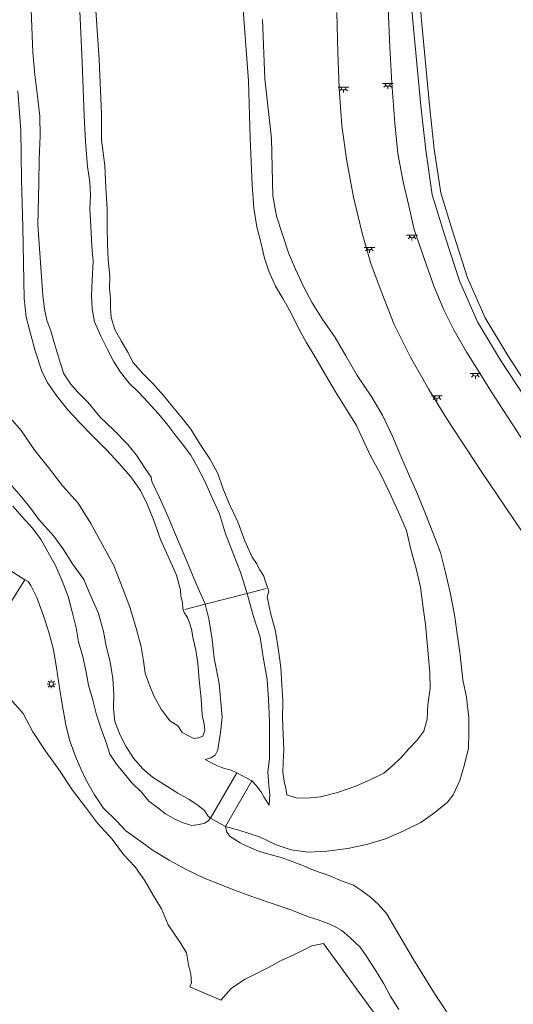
# Model space of a CAD drawing. Header units: metres. Extents: x 187482 to 189800, y 333582 to 335019.
# Tile 187 of 256: x 189168 to 189197, y 334222 to 334280. Entities that reach past the tile are written whole.
import ezdxf

# ---------------------------------------------------------------- set-up
doc = ezdxf.new("R2010")
doc.units = ezdxf.units.M
doc.layers.get('0').update_dxf_attribs({"color": 252, "lineweight": 18})
for name, color, linetype, lineweight in [('B-WE-GR-BEPLANTING_CULTUUR_HEESTERS-GV', 252, 'Continuous', 18), ('B-WE-GR-HAAG-G', 252, 'GR-HAAG1-SO', 18), ('B-WE-IE-MEUBILAIR-S', 252, 'Continuous', 18), ('B-WE-IE-TERREINAFSCHEIDING_KUNSTMATIG_HEKWERK-G', 252, 'IE-TERREINAFSCHEIDING_KUNSTMATIG-SO', 18), ('B-WE-IE-TERREINAFSCHEIDING_KUNSTMATIG_MUUR-G', 252, 'IE-TERREINAFSCHEIDING_KUNSTMATIG-SO', 18), ('B-WE-KW-KUNSTWERK_DUIKER-G', 252, 'Continuous', 18), ('B-WE-OG-TERREIN_ERF-GV', 252, 'Continuous', 18), ('B-WE-OG-TERREIN_OEVER-GV', 252, 'Continuous', 18), ('B-WE-OG-WATER_GREPPEL-GV', 252, 'Continuous', 18), ('B-WE-OG-WEG-GV', 252, 'Continuous', 18), ('B-WE-VH-GESLOTENVERHARDING_ASFALT-GV', 252, 'Continuous', 18), ('B-WE-VH-HALFVERHARDING_PUIN-GV', 252, 'Continuous', 18), ('B-WE-VH-OPENVERHARDING_BETONELEMENT-GV', 252, 'Continuous', 18), ('B-WE-VH-OPENVERHARDING_STRAATBAKSTEEN-GV', 252, 'Continuous', 18)]:
    doc.layers.add(name, color=color, linetype=linetype, lineweight=lineweight)
doc.linetypes.add('GR-HAAG1-SO', pattern='A,6,[176,NLCS.SHX,S=0.125,R=0,X=0,Y=0],-2', length=8)
doc.linetypes.add('IE-TERREINAFSCHEIDING_KUNSTMATIG-SO', pattern='A,4,[82,NLCS.SHX,S=0.75,R=90,X=0,Y=0],4,-2', length=10)

# ---------------------------------------------------------------- blocks, each defined once
blk = doc.blocks.new('SIE-MEUBILAIR_PAAL_LICHTMAST-SO')
for points in [[(-0.62, 0), (-1, 0)], [(-0.71, 0.71), (-0.44, 0.44)], [(0, 1), (0, 0.62)], [(0.44, 0.44), (0.71, 0.71)], [(1, 0), (0.62, 0)], [(-0.71, -0.71), (-0.44, -0.44)], [(0, -0.62), (0, -1)], [(0.44, -0.44), (0.71, -0.71)]]:
    blk.add_lwpolyline(points)
blk.add_circle((0, 0), 0.5)
blk = doc.blocks.new('SIE-MEUBILAIR_LICHTPUNT-SO')
at = {"color": 0, "linetype": 'ByBlock', "lineweight": 18}
for points in [[(-0.62, 0), (-1.25, 0)], [(0.62, 0), (1.25, 0)], [(-0.46, -0.43), (-0.92, -0.85)], [(0, -0.62), (0, -1.25)], [(0.46, -0.43), (0.92, -0.85)]]:
    blk.add_lwpolyline(points, dxfattribs=at)
blk.add_lwpolyline([(0, 0), (0.62, 0, -1), (-0.62, 0)], format="xyb", close=True, dxfattribs=at)

msp = doc.modelspace()

# ---------------------------------------------------------------- linework, layer by layer
at = {"layer": 'B-WE-GR-BEPLANTING_CULTUUR_HEESTERS-GV', "flags": 128}
for points in [[(189188.638, 334326.029), (189188.88, 334320.873), (189189.149, 334315.736), (189189.376, 334310.591), (189189.616, 334305.378), (189189.89, 334300.305), (189190.133, 334295.065), (189190.493, 334289.916), (189190.874, 334284.771), (189191.177, 334279.739), (189191.67, 334274.576), (189191.956, 334271.986), (189192.335, 334269.389), (189193.107, 334266.879), (189193.924, 334264.373), (189194.985, 334261.974), (189196.314, 334259.742), (189197.74, 334257.57)], [(189198.155, 334257.849), (189196.738, 334260.007), (189195.43, 334262.204), (189194.392, 334264.552), (189193.584, 334267.03), (189192.824, 334269.499), (189192.452, 334272.05), (189192.167, 334274.627), (189191.676, 334279.778), (189191.373, 334284.804), (189190.992, 334289.952), (189190.632, 334295.094), (189190.389, 334300.33), (189190.115, 334305.403), (189189.875, 334310.614), (189189.648, 334315.76), (189189.379, 334320.898), (189189.137, 334326.054)]]:
    msp.add_lwpolyline(points, dxfattribs=at)
at = {"layer": 'B-WE-GR-HAAG-G', "ltscale": 0.2, "flags": 128}
for points in [[(189191.177, 334279.739), (189191.67, 334274.576)], [(189191.67, 334274.576), (189191.956, 334271.986)], [(189191.956, 334271.986), (189192.335, 334269.389)], [(189192.335, 334269.389), (189193.107, 334266.879)], [(189193.107, 334266.879), (189193.924, 334264.373)], [(189193.924, 334264.373), (189194.985, 334261.974)], [(189194.985, 334261.974), (189196.314, 334259.742)], [(189196.314, 334259.742), (189197.74, 334257.57)], [(189168.433, 334239.116), (189169.007, 334238.035)], [(189169.007, 334238.035), (189169.759, 334236.889)], [(189169.759, 334236.889), (189170.564, 334235.776)], [(189170.564, 334235.776), (189171.32, 334234.631)], [(189171.32, 334234.631), (189172.069, 334233.636)], [(189172.069, 334233.636), (189172.781, 334232.699)], [(189172.781, 334232.699), (189173.634, 334231.765)], [(189173.634, 334231.765), (189174.295, 334230.869)], [(189174.295, 334230.869), (189174.949, 334230.184)], [(189174.949, 334230.184), (189175.529, 334229.372)], [(189175.529, 334229.372), (189176.033, 334228.497)], [(189176.033, 334228.497), (189176.519, 334227.7)], [(189176.519, 334227.7), (189176.896, 334226.775)], [(189176.896, 334226.775), (189177.571, 334225.801)], [(189177.571, 334225.801), (189177.98, 334225.142)], [(189184.244, 334225.022), (189185.288, 334225.537)], [(189185.288, 334225.537), (189185.977, 334225.689)], [(189177.98, 334225.142), (189178.093, 334224.432)], [(189182.762, 334224.288), (189183.511, 334224.681)], [(189183.511, 334224.681), (189184.244, 334225.022)], [(189178.093, 334224.432), (189178.235, 334223.883)], [(189182.146, 334223.975), (189182.762, 334224.288)], [(189178.235, 334223.883), (189178.273, 334223.395)], [(189180.592, 334223.059), (189181.368, 334223.578)], [(189181.368, 334223.578), (189182.146, 334223.975)], [(189178.273, 334223.395), (189178.165, 334223.148)], [(189179.982, 334222.377), (189180.592, 334223.059)]]:
    msp.add_lwpolyline(points, dxfattribs=at)
at = {"layer": 'B-WE-IE-TERREINAFSCHEIDING_KUNSTMATIG_HEKWERK-G', "ltscale": 0.2, "flags": 128}
for points in [[(189191.676, 334279.778), (189192.167, 334274.627)], [(189192.167, 334274.627), (189192.452, 334272.05)], [(189192.452, 334272.05), (189192.824, 334269.499)], [(189192.824, 334269.499), (189193.584, 334267.03)], [(189193.584, 334267.03), (189194.392, 334264.552)], [(189194.392, 334264.552), (189195.43, 334262.204)], [(189195.43, 334262.204), (189196.738, 334260.007)], [(189196.738, 334260.007), (189198.155, 334257.849)]]:
    msp.add_lwpolyline(points, dxfattribs=at)
at = {"layer": 'B-WE-IE-TERREINAFSCHEIDING_KUNSTMATIG_MUUR-G', "ltscale": 0.2, "flags": 128}
msp.add_lwpolyline([(189178.165, 334223.148), (189179.982, 334222.377)], dxfattribs=at)
at = {"layer": 'B-WE-KW-KUNSTWERK_DUIKER-G', "flags": 128}
for points in [[(189181.518, 334246.117), (189179.058, 334245.489)], [(189182.637, 334246.403), (189181.518, 334246.117)], [(189179.058, 334245.489), (189177.884, 334245.189)]]:
    msp.add_lwpolyline(points, dxfattribs=at)
at = {"layer": 'B-WE-OG-TERREIN_ERF-GV', "flags": 128}
for points in [[(189189.137, 334326.054), (189189.379, 334320.898), (189189.648, 334315.76), (189189.875, 334310.614), (189190.115, 334305.403), (189190.389, 334300.33), (189190.632, 334295.094), (189190.992, 334289.952), (189191.373, 334284.804), (189191.676, 334279.778), (189192.167, 334274.627), (189192.452, 334272.05), (189192.824, 334269.499), (189193.584, 334267.03), (189194.392, 334264.552), (189195.43, 334262.204), (189196.738, 334260.007), (189198.155, 334257.849)], [(189197.551, 334249.774), (189195.231, 334253.196), (189193.153, 334256.375), (189192.104, 334258.066), (189191.052, 334259.902), (189190.104, 334261.814), (189189.403, 334263.611), (189188.736, 334265.372), (189188.23, 334267.149), (189187.74, 334269.246), (189187.336, 334271.362), (189187.052, 334273.412), (189186.902, 334275.608), (189186.824, 334277.703), (189186.755, 334280.03)], [(189182.409, 334279.615), (189182.544, 334276.155), (189182.938, 334272.676), (189183.013, 334269.338), (189183.224, 334268.134), (189183.562, 334267.14), (189183.944, 334265.993), (189184.349, 334265.049), (189184.807, 334264.044), (189185.318, 334263.093), (189185.894, 334262.149), (189186.656, 334261.055), (189187.275, 334259.989), (189187.953, 334258.849), (189188.768, 334257.634), (189189.421, 334256.53), (189189.998, 334255.333), (189190.489, 334254.135), (189191.012, 334252.962), (189191.382, 334252.147), (189191.869, 334250.957), (189192.39, 334249.618), (189192.813, 334248.518), (189193.1, 334247.34), (189193.376, 334246.175), (189193.635, 334244.861), (189193.809, 334243.632), (189193.96, 334242.532), (189194.111, 334241.074), (189194.327, 334240.055), (189194.477, 334238.848), (189194.463, 334237.986), (189194.456, 334237.086), (189194.212, 334236.126), (189193.949, 334235.201), (189193.56, 334234.363), (189193.217, 334233.941), (189192.489, 334233.327), (189191.671, 334232.749), (189190.667, 334232.256), (189189.599, 334231.8), (189188.566, 334231.489), (189187.395, 334231.237), (189186.175, 334231.073), (189185.089, 334231.017), (189184.097, 334231.146), (189183.206, 334231.443), (189182.24, 334231.906), (189181.036, 334232.292), (189180.254, 334232.513), (189180.34, 334232.191), (189180.533, 334231.933), (189180.8, 334231.747), (189181.107, 334231.554), (189181.428, 334231.398), (189182.187, 334231.074), (189182.781, 334230.895), (189183.511, 334230.7), (189184.148, 334230.475), (189184.816, 334230.21), (189185.395, 334229.968), (189186.355, 334229.641), (189187.06, 334229.328), (189187.736, 334229.083), (189188.198, 334228.77), (189188.716, 334228.387), (189189.185, 334227.955), (189189.668, 334227.433), (189191.239, 334224.746), (189192.512, 334222.703), (189193.646, 334220.971)], [(189188.897, 334221.678), (189185.977, 334225.689), (189185.288, 334225.537), (189184.244, 334225.022), (189183.511, 334224.681), (189182.762, 334224.288), (189182.146, 334223.975), (189181.368, 334223.578), (189180.592, 334223.059), (189179.982, 334222.377), (189178.165, 334223.148), (189178.273, 334223.395), (189178.235, 334223.883), (189178.093, 334224.432), (189177.98, 334225.142), (189177.571, 334225.801), (189176.896, 334226.775), (189176.519, 334227.7), (189176.033, 334228.497), (189175.529, 334229.372), (189174.949, 334230.184), (189174.295, 334230.869), (189173.634, 334231.765), (189172.781, 334232.699), (189172.069, 334233.636), (189171.32, 334234.631), (189170.564, 334235.776), (189169.759, 334236.889), (189169.007, 334238.035), (189168.433, 334239.116), (189165.013, 334242.967)]]:
    msp.add_lwpolyline(points, dxfattribs=at)
at = {"layer": 'B-WE-OG-TERREIN_OEVER-GV', "flags": 128}
for points in [[(189181.082, 334282.928), (189181.336, 334279.402), (189181.606, 334276.046), (189181.695, 334272.69), (189181.804, 334269.981), (189181.91, 334268.606), (189182.089, 334267.522), (189182.333, 334266.554), (189182.525, 334265.696), (189182.786, 334264.933), (189183.166, 334264.054), (189183.598, 334263.341), (189184.077, 334262.51), (189184.498, 334261.647), (189184.963, 334260.793), (189185.528, 334259.858), (189186.099, 334258.879), (189186.685, 334257.885), (189187.268, 334256.947), (189187.898, 334255.926), (189188.323, 334255.022), (189188.759, 334254.081), (189189.299, 334253.143), (189189.809, 334252.055), (189190.354, 334250.87), (189190.83, 334249.786), (189191.075, 334248.686), (189191.396, 334247.582), (189191.654, 334246.489), (189191.793, 334245.281), (189191.928, 334244.314), (189192.06, 334243.023), (189192.197, 334241.474), (189192.215, 334240.574), (189192.067, 334239.614), (189192.035, 334238.784), (189191.842, 334238.07), (189191.432, 334237.539), (189190.969, 334237.044), (189190.521, 334236.55), (189190.02, 334236.078), (189189.509, 334235.623), (189188.782, 334235.275), (189187.871, 334234.874), (189186.792, 334234.496), (189185.809, 334234.235), (189185.016, 334234.166), (189184.373, 334234.195), (189183.83, 334234.358), (189183.781, 334234.731), (189183.679, 334235.147), (189183.598, 334235.682), (189183.632, 334236.262), (189183.659, 334236.978), (189183.614, 334237.889), (189183.582, 334238.842), (189183.596, 334239.857), (189183.553, 334240.781), (189183.488, 334241.804), (189183.353, 334242.792), (189183.179, 334243.921), (189182.891, 334244.977), (189182.762, 334245.56), (189182.687, 334245.911), (189182.777, 334246.255), (189182.553, 334246.917), (189182.493, 334247.122), (189182.265, 334247.488), (189182.058, 334247.866), (189181.804, 334248.237), (189181.367, 334249.223), (189180.965, 334250.304), (189180.508, 334251.264), (189180.103, 334252.26), (189179.804, 334253.124), (189179.33, 334253.97), (189178.763, 334254.843), (189178.231, 334255.702), (189177.728, 334256.36), (189177.143, 334257.042), (189176.631, 334257.675), (189176, 334258.372), (189175.381, 334259.006), (189174.866, 334259.607), (189174.542, 334260.2), (189174.166, 334260.867), (189173.798, 334261.527), (189173.579, 334262.222), (189173.541, 334262.753), (189173.533, 334263.337), (189173.477, 334263.922), (189173.493, 334264.622), (189173.405, 334265.617), (189173.369, 334266.528), (189173.342, 334267.516), (189173.344, 334268.59), (189173.265, 334269.805), (189173.204, 334271.106), (189173.02, 334272.581), (189173.004, 334274.099), (189172.869, 334277.296), (189172.603, 334281.321)], [(189167.645, 334252.555), (189168.308, 334251.784), (189168.89, 334251.068), (189169.355, 334250.44), (189170.216, 334249.468), (189170.756, 334248.737), (189171.315, 334247.854), (189171.974, 334246.936), (189172.332, 334246.103), (189172.835, 334244.948), (189173.122, 334243.894), (189173.291, 334243.044), (189173.523, 334242.123), (189173.663, 334241.155), (189173.726, 334240.234), (189173.709, 334239.402), (189173.798, 334238.646), (189174.099, 334237.844), (189174.43, 334237.204), (189174.88, 334236.504), (189175.41, 334235.89), (189175.98, 334235.397), (189176.673, 334234.966), (189177.463, 334234.458), (189178.138, 334234.095), (189178.589, 334233.79), (189178.757, 334233.668), (189179.03, 334233.446), (189179.223, 334233.128), (189179.373, 334232.994), (189180.917, 334235.654), (189180.592, 334235.809), (189180.191, 334235.901), (189179.793, 334236.053), (189179.399, 334236.256), (189179.075, 334236.422), (189179.401, 334236.528), (189179.649, 334236.686), (189179.802, 334236.981), (189179.971, 334237.995), (189180.061, 334238.904), (189179.99, 334239.759), (189179.892, 334240.868), (189179.595, 334242.332), (189179.484, 334243.432), (189179.29, 334244.63), (189179.058, 334245.489), (189179.041, 334245.551), (189178.504, 334246.778), (189177.991, 334247.997), (189177.395, 334249.431), (189176.879, 334250.631), (189176.392, 334251.713), (189175.96, 334252.647), (189175.902, 334252.915), (189175.565, 334253.414), (189175.046, 334254.189), (189174.539, 334254.813), (189173.735, 334255.641), (189172.94, 334256.407), (189172.214, 334257.286), (189171.637, 334257.865), (189171.205, 334258.355), (189170.805, 334258.941), (189170.613, 334259.538), (189170.447, 334260.133), (189170.234, 334260.817), (189170.069, 334261.393), (189169.812, 334262.065), (189169.685, 334262.718), (189169.58, 334263.515), (189169.298, 334267.637), (189169.345, 334270.065), (189169.36, 334271.479), (189169.427, 334272.823), (189169.404, 334273.976), (189169.269, 334275.139), (189169.118, 334276.401), (189168.991, 334277.716), (189168.837, 334281.664)], [(189171.69, 334281.401), (189171.889, 334277.143), (189172.003, 334274.006), (189172.071, 334272.499), (189172.202, 334271.045), (189172.337, 334270.136), (189172.362, 334269.372), (189172.325, 334268.566), (189172.378, 334267.558), (189172.445, 334266.377), (189172.516, 334265.515), (189172.456, 334264.403), (189172.432, 334263.501), (189172.465, 334262.738), (189172.596, 334261.982), (189172.962, 334261.143), (189173.334, 334260.402), (189173.71, 334259.67), (189174.122, 334259.027), (189174.629, 334258.4), (189175.167, 334257.868), (189175.741, 334257.269), (189176.314, 334256.622), (189176.818, 334256.014), (189177.285, 334255.392), (189177.735, 334254.842), (189178.23, 334254.191), (189178.62, 334253.483), (189179.021, 334252.711), (189179.397, 334251.876), (189179.899, 334250.76), (189180.249, 334249.603), (189180.708, 334248.458), (189181.123, 334247.365), (189181.471, 334246.288), (189181.518, 334246.117), (189181.87, 334244.837), (189182.27, 334243.558), (189182.454, 334242.392), (189182.693, 334241.086), (189182.764, 334239.95), (189182.823, 334238.629), (189182.823, 334237.628), (189182.825, 334236.464), (189182.729, 334235.697), (189182.79, 334234.911), (189182.843, 334234.353), (189182.809, 334233.763), (189182.499, 334234.249), (189182.32, 334234.555), (189182.06, 334234.892), (189181.786, 334235.169), (189180.254, 334232.513), (189181.036, 334232.292), (189182.24, 334231.906), (189183.206, 334231.443), (189184.097, 334231.146), (189185.089, 334231.017), (189186.175, 334231.073), (189187.395, 334231.237), (189188.566, 334231.489), (189189.599, 334231.8), (189190.667, 334232.256), (189191.671, 334232.749), (189192.489, 334233.327), (189193.217, 334233.941), (189193.56, 334234.363), (189193.949, 334235.201), (189194.212, 334236.126), (189194.456, 334237.086), (189194.463, 334237.986), (189194.477, 334238.848), (189194.327, 334240.055), (189194.111, 334241.074), (189193.96, 334242.532), (189193.809, 334243.632), (189193.635, 334244.861), (189193.376, 334246.175), (189193.1, 334247.34), (189192.813, 334248.518), (189192.39, 334249.618), (189191.869, 334250.957), (189191.382, 334252.147), (189191.012, 334252.962), (189190.489, 334254.135), (189189.998, 334255.333), (189189.421, 334256.53), (189188.768, 334257.634), (189187.953, 334258.849), (189187.275, 334259.989), (189186.656, 334261.055), (189185.894, 334262.149), (189185.318, 334263.093), (189184.807, 334264.044), (189184.349, 334265.049), (189183.944, 334265.993), (189183.562, 334267.14), (189183.224, 334268.134), (189183.013, 334269.338), (189182.938, 334272.676), (189182.544, 334276.155), (189182.409, 334279.615)], [(189168.132, 334275.465), (189168.299, 334273.144), (189168.333, 334270.28), (189168.424, 334267.511), (189168.483, 334263.327), (189168.616, 334262.254), (189168.878, 334261.221), (189169.126, 334260.288), (189169.531, 334259.087), (189169.835, 334258.459), (189170.422, 334257.611), (189171.041, 334256.845), (189171.742, 334256.087), (189172.47, 334255.34), (189173.304, 334254.497), (189174.024, 334253.724), (189174.722, 334252.924), (189175.279, 334252.122), (189175.678, 334251.334), (189176.068, 334250.367), (189176.451, 334249.265), (189176.903, 334248.266), (189177.383, 334247.181), (189177.617, 334246.3), (189177.645, 334245.963), (189177.75, 334245.599), (189177.77, 334245.239), (189177.842, 334245.011), (189178.039, 334244.718), (189178.172, 334244.347), (189178.27, 334244.034), (189178.375, 334243.464), (189178.523, 334242.808), (189178.646, 334242.041), (189178.713, 334241.083), (189178.824, 334239.967), (189178.886, 334239.018), (189179.003, 334238.48), (189179.039, 334238.145), (189178.926, 334237.783), (189178.678, 334237.681), (189178.412, 334237.65), (189178.098, 334237.813), (189177.732, 334238.004), (189177.46, 334238.381), (189177.005, 334238.686), (189176.79, 334238.968), (189176.502, 334239.367), (189176.068, 334240.15), (189175.822, 334240.766), (189175.562, 334241.469), (189175.457, 334242.177), (189175.334, 334242.997), (189175.04, 334244.086), (189174.669, 334245.313), (189174.246, 334246.443), (189173.74, 334247.757), (189173.078, 334248.948), (189172.391, 334250.192), (189171.645, 334251.389), (189170.759, 334252.373), (189169.914, 334253.47), (189169.112, 334254.455), (189168.315, 334255.64), (189167.671, 334256.364)]]:
    msp.add_lwpolyline(points, dxfattribs=at)
at = {"layer": 'B-WE-OG-WATER_GREPPEL-GV', "flags": 128}
for points in [[(189172.603, 334281.321), (189172.869, 334277.296), (189173.004, 334274.099), (189173.02, 334272.581), (189173.204, 334271.106), (189173.265, 334269.805), (189173.344, 334268.59), (189173.342, 334267.516), (189173.369, 334266.528), (189173.405, 334265.617), (189173.493, 334264.622), (189173.477, 334263.922), (189173.533, 334263.337), (189173.541, 334262.753), (189173.579, 334262.222), (189173.798, 334261.527), (189174.166, 334260.867), (189174.542, 334260.2), (189174.866, 334259.607), (189175.381, 334259.006), (189176, 334258.372), (189176.631, 334257.675), (189177.143, 334257.042), (189177.728, 334256.36), (189178.231, 334255.702), (189178.763, 334254.843), (189179.33, 334253.97), (189179.804, 334253.124), (189180.103, 334252.26), (189180.508, 334251.264), (189180.965, 334250.304), (189181.367, 334249.223), (189181.804, 334248.237), (189182.058, 334247.866), (189182.265, 334247.488), (189182.493, 334247.122), (189182.553, 334246.917), (189182.777, 334246.255), (189182.687, 334245.911), (189182.762, 334245.56), (189182.891, 334244.977), (189183.179, 334243.921), (189183.353, 334242.792), (189183.488, 334241.804), (189183.553, 334240.781), (189183.596, 334239.857), (189183.582, 334238.842), (189183.614, 334237.889), (189183.659, 334236.978), (189183.632, 334236.262), (189183.598, 334235.682), (189183.679, 334235.147), (189183.781, 334234.731), (189183.83, 334234.358), (189184.373, 334234.195), (189185.016, 334234.166), (189185.809, 334234.235), (189186.792, 334234.496), (189187.871, 334234.874), (189188.782, 334235.275), (189189.509, 334235.623), (189190.02, 334236.078), (189190.521, 334236.55), (189190.969, 334237.044), (189191.432, 334237.539), (189191.842, 334238.07), (189192.035, 334238.784), (189192.067, 334239.614), (189192.215, 334240.574), (189192.197, 334241.474), (189192.06, 334243.023), (189191.928, 334244.314), (189191.793, 334245.281), (189191.654, 334246.489), (189191.396, 334247.582), (189191.075, 334248.686), (189190.83, 334249.786), (189190.354, 334250.87), (189189.809, 334252.055), (189189.299, 334253.143), (189188.759, 334254.081), (189188.323, 334255.022), (189187.898, 334255.926), (189187.268, 334256.947), (189186.685, 334257.885), (189186.099, 334258.879), (189185.528, 334259.858), (189184.963, 334260.793), (189184.498, 334261.647), (189184.077, 334262.51), (189183.598, 334263.341), (189183.166, 334264.054), (189182.786, 334264.933), (189182.525, 334265.696), (189182.333, 334266.554), (189182.089, 334267.522), (189181.91, 334268.606), (189181.804, 334269.981), (189181.695, 334272.69), (189181.606, 334276.046), (189181.336, 334279.402), (189181.082, 334282.928)], [(189167.671, 334256.364), (189168.315, 334255.64), (189169.112, 334254.455), (189169.914, 334253.47), (189170.759, 334252.373), (189171.645, 334251.389), (189172.391, 334250.192), (189173.078, 334248.948), (189173.74, 334247.757), (189174.246, 334246.443), (189174.669, 334245.313), (189175.04, 334244.086), (189175.334, 334242.997), (189175.457, 334242.177), (189175.562, 334241.469), (189175.822, 334240.766), (189176.068, 334240.15), (189176.502, 334239.367), (189176.79, 334238.968), (189177.005, 334238.686), (189177.46, 334238.381), (189177.732, 334238.004), (189178.098, 334237.813), (189178.412, 334237.65), (189178.678, 334237.681), (189178.926, 334237.783), (189179.039, 334238.145), (189179.003, 334238.48), (189178.886, 334239.018), (189178.824, 334239.967), (189178.713, 334241.083), (189178.646, 334242.041), (189178.523, 334242.808), (189178.375, 334243.464), (189178.27, 334244.034), (189178.172, 334244.347), (189178.039, 334244.718), (189177.842, 334245.011), (189177.77, 334245.239), (189177.75, 334245.599), (189177.645, 334245.963), (189177.617, 334246.3), (189177.383, 334247.181), (189176.903, 334248.266), (189176.451, 334249.265), (189176.068, 334250.367), (189175.678, 334251.334), (189175.279, 334252.122), (189174.722, 334252.924), (189174.024, 334253.724), (189173.304, 334254.497), (189172.47, 334255.34), (189171.742, 334256.087), (189171.041, 334256.845), (189170.422, 334257.611), (189169.835, 334258.459), (189169.531, 334259.087), (189169.126, 334260.288), (189168.878, 334261.221), (189168.616, 334262.254), (189168.483, 334263.327), (189168.424, 334267.511), (189168.333, 334270.28), (189168.299, 334273.144), (189168.132, 334275.465)]]:
    msp.add_lwpolyline(points, dxfattribs=at)
at = {"layer": 'B-WE-OG-WEG-GV', "flags": 128}
for points in [[(189197.74, 334257.57), (189196.314, 334259.742), (189194.985, 334261.974), (189193.924, 334264.373), (189193.107, 334266.879), (189192.335, 334269.389), (189191.956, 334271.986), (189191.67, 334274.576), (189191.177, 334279.739), (189190.874, 334284.771), (189190.493, 334289.916), (189190.133, 334295.065), (189189.89, 334300.305), (189189.616, 334305.378), (189189.376, 334310.591), (189189.149, 334315.736), (189188.88, 334320.873), (189188.638, 334326.029)], [(189168.837, 334281.664), (189168.991, 334277.716), (189169.118, 334276.401), (189169.269, 334275.139), (189169.404, 334273.976), (189169.427, 334272.823), (189169.36, 334271.479), (189169.345, 334270.065), (189169.298, 334267.637), (189169.58, 334263.515), (189169.685, 334262.718), (189169.812, 334262.065), (189170.069, 334261.393), (189170.234, 334260.817), (189170.447, 334260.133), (189170.613, 334259.538), (189170.805, 334258.941), (189171.205, 334258.355), (189171.637, 334257.865), (189172.214, 334257.286), (189172.94, 334256.407), (189173.735, 334255.641), (189174.539, 334254.813), (189175.046, 334254.189), (189175.565, 334253.414), (189175.902, 334252.915), (189175.96, 334252.647), (189176.392, 334251.713), (189176.879, 334250.631), (189177.395, 334249.431), (189177.991, 334247.997), (189178.504, 334246.778), (189179.041, 334245.551), (189179.058, 334245.489), (189179.29, 334244.63), (189179.484, 334243.432), (189179.595, 334242.332), (189179.892, 334240.868), (189179.99, 334239.759), (189180.061, 334238.904), (189179.971, 334237.995), (189179.802, 334236.981), (189179.649, 334236.686), (189179.401, 334236.528), (189179.075, 334236.422), (189179.399, 334236.256), (189179.793, 334236.053), (189180.191, 334235.901), (189180.592, 334235.809), (189180.917, 334235.654), (189181.786, 334235.169), (189182.06, 334234.892), (189182.32, 334234.555), (189182.499, 334234.249), (189182.809, 334233.763), (189182.843, 334234.353), (189182.79, 334234.911), (189182.729, 334235.697), (189182.825, 334236.464), (189182.823, 334237.628), (189182.823, 334238.629), (189182.764, 334239.95), (189182.693, 334241.086), (189182.454, 334242.392), (189182.27, 334243.558), (189181.87, 334244.837), (189181.518, 334246.117), (189181.471, 334246.288), (189181.123, 334247.365), (189180.708, 334248.458), (189180.249, 334249.603), (189179.899, 334250.76), (189179.397, 334251.876), (189179.021, 334252.711), (189178.62, 334253.483), (189178.23, 334254.191), (189177.735, 334254.842), (189177.285, 334255.392), (189176.818, 334256.014), (189176.314, 334256.622), (189175.741, 334257.269), (189175.167, 334257.868), (189174.629, 334258.4), (189174.122, 334259.027), (189173.71, 334259.67), (189173.334, 334260.402), (189172.962, 334261.143), (189172.596, 334261.982), (189172.465, 334262.738), (189172.432, 334263.501), (189172.456, 334264.403), (189172.516, 334265.515), (189172.445, 334266.377), (189172.378, 334267.558), (189172.325, 334268.566), (189172.362, 334269.372), (189172.337, 334270.136), (189172.202, 334271.045), (189172.071, 334272.499), (189172.003, 334274.006), (189171.889, 334277.143), (189171.69, 334281.401)], [(189189.748, 334280.306), (189189.851, 334278.018), (189189.968, 334275.912), (189190.137, 334273.581), (189190.314, 334271.809), (189190.64, 334270.145), (189190.966, 334268.748), (189191.281, 334267.367), (189191.851, 334265.677), (189192.449, 334264.016), (189193.015, 334262.681), (189193.622, 334261.462), (189194.357, 334260.181), (189195.106, 334258.968), (189195.736, 334257.958), (189197.765, 334254.85)], [(189167.828, 334251.205), (189168.374, 334250.587), (189168.97, 334249.937), (189169.482, 334249.246), (189169.883, 334248.539), (189170.327, 334247.744), (189170.715, 334246.864), (189171.056, 334245.934), (189171.296, 334245.051), (189171.53, 334244.11), (189171.674, 334243.289), (189171.926, 334242.436), (189172.11, 334241.52), (189172.248, 334240.765), (189172.507, 334239.89), (189172.71, 334239.041), (189172.998, 334238.208), (189173.292, 334237.426), (189173.505, 334236.736), (189173.881, 334236.155), (189174.35, 334235.592), (189174.773, 334235.054), (189175.346, 334234.508), (189175.783, 334233.998), (189176.304, 334233.593), (189176.757, 334233.248), (189177.289, 334232.944), (189177.787, 334232.719), (189178.295, 334232.562), (189178.723, 334232.623), (189179.042, 334232.712), (189179.233, 334232.838), (189179.373, 334232.994), (189179.223, 334233.128), (189179.03, 334233.446), (189178.757, 334233.668), (189178.589, 334233.79), (189178.138, 334234.095), (189177.463, 334234.458), (189176.673, 334234.966), (189175.98, 334235.397), (189175.41, 334235.89), (189174.88, 334236.504), (189174.43, 334237.204), (189174.099, 334237.844), (189173.798, 334238.646), (189173.709, 334239.402), (189173.726, 334240.234), (189173.663, 334241.155), (189173.523, 334242.123), (189173.291, 334243.044), (189173.122, 334243.894), (189172.835, 334244.948), (189172.332, 334246.103), (189171.974, 334246.936), (189171.315, 334247.854), (189170.756, 334248.737), (189170.216, 334249.468), (189169.355, 334250.44), (189168.89, 334251.068), (189168.308, 334251.784), (189167.645, 334252.555)], [(189190.372, 334221.836), (189189.879, 334222.636), (189189.502, 334223.326), (189189.022, 334224.133), (189188.476, 334224.953), (189188.113, 334225.475), (189187.492, 334226.045), (189187.059, 334226.445), (189186.606, 334226.693), (189186.2, 334226.874), (189185.673, 334227.06), (189185.159, 334227.218), (189184.064, 334227.652), (189183.041, 334227.989), (189181.997, 334228.358), (189180.944, 334228.74), (189180.009, 334229.104), (189179.006, 334229.495), (189177.918, 334230.03), (189176.971, 334230.553), (189176.031, 334231.103), (189175.247, 334231.685), (189174.427, 334232.266), (189173.898, 334232.825), (189173.1, 334233.597), (189172.592, 334234.37), (189172.135, 334235.169), (189171.794, 334235.871), (189171.487, 334236.603), (189171.137, 334237.581), (189170.921, 334238.447), (189170.713, 334239.646), (189170.562, 334240.603), (189170.383, 334241.784), (189170.214, 334242.85), (189169.925, 334243.858), (189169.616, 334244.818), (189169.232, 334245.873), (189169.028, 334246.309), (189168.89, 334246.587), (189168.727, 334246.815), (189168.541, 334246.914), (189166.589, 334243.836)], [(189165.013, 334242.967), (189168.433, 334239.116), (189169.007, 334238.035), (189169.759, 334236.889), (189170.564, 334235.776), (189171.32, 334234.631), (189172.069, 334233.636), (189172.781, 334232.699), (189173.634, 334231.765), (189174.295, 334230.869), (189174.949, 334230.184), (189175.529, 334229.372), (189176.033, 334228.497), (189176.519, 334227.7), (189176.896, 334226.775), (189177.571, 334225.801), (189177.98, 334225.142), (189178.093, 334224.432), (189178.235, 334223.883), (189178.273, 334223.395), (189178.165, 334223.148), (189179.982, 334222.377), (189180.592, 334223.059), (189181.368, 334223.578), (189182.146, 334223.975), (189182.762, 334224.288), (189183.511, 334224.681), (189184.244, 334225.022), (189185.288, 334225.537), (189185.977, 334225.689), (189188.897, 334221.678)]]:
    msp.add_lwpolyline(points, dxfattribs=at)
at = {"layer": 'B-WE-VH-GESLOTENVERHARDING_ASFALT-GV', "flags": 128}
for points in [[(189186.755, 334280.03), (189186.824, 334277.703), (189186.902, 334275.608), (189187.052, 334273.412), (189187.336, 334271.362), (189187.74, 334269.246), (189188.23, 334267.149), (189188.736, 334265.372), (189189.403, 334263.611), (189190.104, 334261.814), (189191.052, 334259.902), (189192.104, 334258.066), (189193.153, 334256.375), (189195.231, 334253.196), (189197.551, 334249.774)], [(189197.765, 334254.85), (189195.736, 334257.958), (189195.106, 334258.968), (189194.357, 334260.181), (189193.622, 334261.462), (189193.015, 334262.681), (189192.449, 334264.016), (189191.851, 334265.677), (189191.281, 334267.367), (189190.966, 334268.748), (189190.64, 334270.145), (189190.314, 334271.809), (189190.137, 334273.581), (189189.968, 334275.912), (189189.851, 334278.018), (189189.748, 334280.306)]]:
    msp.add_lwpolyline(points, dxfattribs=at)
at = {"layer": 'B-WE-VH-HALFVERHARDING_PUIN-GV', "flags": 128}
for points in [[(189193.646, 334220.971), (189192.512, 334222.703), (189191.239, 334224.746), (189189.668, 334227.433), (189189.185, 334227.955), (189188.716, 334228.387), (189188.198, 334228.77), (189187.736, 334229.083), (189187.06, 334229.328), (189186.355, 334229.641), (189185.395, 334229.968), (189184.816, 334230.21), (189184.148, 334230.475), (189183.511, 334230.7), (189182.781, 334230.895), (189182.187, 334231.074), (189181.428, 334231.398), (189181.107, 334231.554), (189180.8, 334231.747), (189180.533, 334231.933), (189180.34, 334232.191), (189180.254, 334232.513), (189179.373, 334232.994), (189179.233, 334232.838), (189179.042, 334232.712), (189178.723, 334232.623), (189178.295, 334232.562), (189177.787, 334232.719), (189177.289, 334232.944), (189176.757, 334233.248), (189176.304, 334233.593), (189175.783, 334233.998), (189175.346, 334234.508), (189174.773, 334235.054), (189174.35, 334235.592), (189173.881, 334236.155), (189173.505, 334236.736), (189173.292, 334237.426), (189172.998, 334238.208), (189172.71, 334239.041), (189172.507, 334239.89), (189172.248, 334240.765), (189172.11, 334241.52), (189171.926, 334242.436), (189171.674, 334243.289), (189171.53, 334244.11), (189171.296, 334245.051), (189171.056, 334245.934), (189170.715, 334246.864), (189170.327, 334247.744), (189169.883, 334248.539), (189169.482, 334249.246), (189168.97, 334249.937), (189168.374, 334250.587), (189167.828, 334251.205)], [(189167.671, 334247.453), (189168.541, 334246.914), (189168.727, 334246.815), (189168.89, 334246.587), (189169.028, 334246.309), (189169.232, 334245.873), (189169.616, 334244.818), (189169.925, 334243.858), (189170.214, 334242.85), (189170.383, 334241.784), (189170.562, 334240.603), (189170.713, 334239.646), (189170.921, 334238.447), (189171.137, 334237.581), (189171.487, 334236.603), (189171.794, 334235.871), (189172.135, 334235.169), (189172.592, 334234.37), (189173.1, 334233.597), (189173.898, 334232.825), (189174.427, 334232.266), (189175.247, 334231.685), (189176.031, 334231.103), (189176.971, 334230.553), (189177.918, 334230.03), (189179.006, 334229.495), (189180.009, 334229.104), (189180.944, 334228.74), (189181.997, 334228.358), (189183.041, 334227.989), (189184.064, 334227.652), (189185.159, 334227.218), (189185.673, 334227.06), (189186.2, 334226.874), (189186.606, 334226.693), (189187.059, 334226.445), (189187.492, 334226.045), (189188.113, 334225.475), (189188.476, 334224.953), (189189.022, 334224.133), (189189.502, 334223.326), (189189.879, 334222.636), (189190.372, 334221.836)]]:
    msp.add_lwpolyline(points, dxfattribs=at)
at = {"layer": 'B-WE-VH-OPENVERHARDING_BETONELEMENT-GV', "flags": 128}
msp.add_lwpolyline([(189181.786, 334235.169), (189180.917, 334235.654), (189179.373, 334232.994), (189180.254, 334232.513)], close=True, dxfattribs=at)
at = {"layer": 'B-WE-VH-OPENVERHARDING_STRAATBAKSTEEN-GV', "flags": 128}
msp.add_lwpolyline([(189168.541, 334246.914), (189167.671, 334247.453), (189166.738, 334245.872), (189166.246, 334245.039), (189165.807, 334244.301), (189166.589, 334243.836)], close=True, dxfattribs=at)

# ---------------------------------------------------------------- block references
at = {"layer": 'B-WE-IE-MEUBILAIR-S', "xscale": 0.25, "yscale": 0.25, "zscale": 0.25}
for name, p in [('SIE-MEUBILAIR_LICHTPUNT-SO', (189189.729, 334275.88)), ('SIE-MEUBILAIR_LICHTPUNT-SO', (189187.149, 334275.669)), ('SIE-MEUBILAIR_LICHTPUNT-SO', (189191.149, 334267.04)), ('SIE-MEUBILAIR_LICHTPUNT-SO', (189188.658, 334266.323)), ('SIE-MEUBILAIR_LICHTPUNT-SO', (189194.851, 334258.959)), ('SIE-MEUBILAIR_LICHTPUNT-SO', (189192.607, 334257.655)), ('SIE-MEUBILAIR_PAAL_LICHTMAST-SO', (189170.079, 334240.829))]:
    msp.add_blockref(name, p, dxfattribs=at)

doc.saveas('drawing.dxf')
